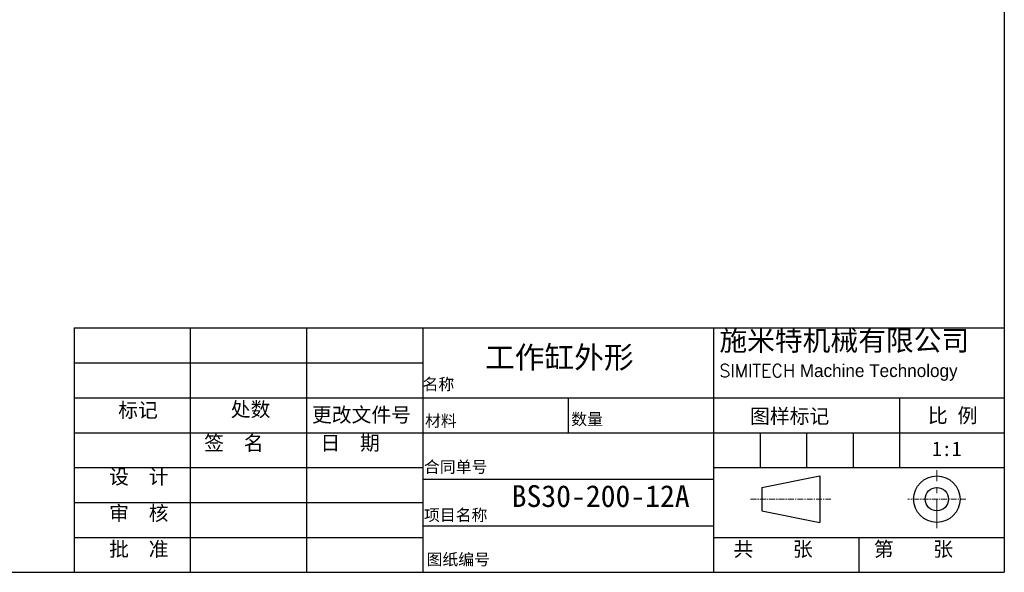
# Model space of a CAD drawing. Header units: millimetres. Extents: x 14831 to 16595, y 7520 to 8717.
# Tile 2 of 15: x 15528 to 16595, y 7520 to 8118. Entities that reach past the tile are written whole.
import ezdxf

# ---------------------------------------------------------------- set-up
doc = ezdxf.new("R2010")
doc.units = ezdxf.units.MM
doc.header["$MEASUREMENT"] = 0
doc.linetypes.add('CENTER', pattern=[50.8, 31.75, -6.35, 6.35, -6.35])
for name, color, linetype, lineweight in [('图层1', 7, 'Continuous', 25), ('图层2', 3, 'CENTER', 13), ('图层3', 2, 'Continuous', 13), ('图层4', 1, 'Continuous', 30)]:
    doc.layers.add(name, color=color, linetype=linetype, lineweight=lineweight)

msp = doc.modelspace()

# ---------------------------------------------------------------- linework, layer by layer
at = {"layer": '图层1'}
for p, q in [((15712.575, 7784.316), (15712.575, 7519.716)), ((15838.575, 7784.316), (15838.575, 7519.716)), ((15964.575, 7784.316), (15964.575, 7519.716)), ((16279.575, 7784.316), (16279.575, 7519.716)), ((15586.575, 7746.516), (15964.575, 7746.516)), ((15586.575, 7708.716), (16594.575, 7708.716)), ((16122.075, 7708.716), (16122.075, 7670.916)), ((16481.175, 7708.716), (16481.175, 7633.116)), ((15586.575, 7670.916), (16594.575, 7670.916)), ((16329.975, 7670.916), (16329.975, 7633.116)), ((16380.375, 7670.916), (16380.375, 7633.116)), ((16430.775, 7670.916), (16430.775, 7633.116)), ((15586.575, 7633.116), (15964.575, 7633.116)), ((16279.575, 7633.116), (16594.575, 7633.116)), ((15964.575, 7620.516), (16279.575, 7620.516)), ((16331.672, 7611.545), (16394.672, 7624.145)), ((16394.672, 7624.145), (16394.672, 7573.745)), ((16331.672, 7611.545), (16331.672, 7586.345)), ((15586.575, 7595.316), (15964.575, 7595.316)), ((16331.672, 7586.345), (16394.672, 7573.745)), ((15964.575, 7570.116), (16279.575, 7570.116)), ((15586.575, 7557.516), (15964.575, 7557.516)), ((16279.575, 7557.516), (16594.575, 7557.516)), ((16437.075, 7557.516), (16437.075, 7519.716))]:
    msp.add_line(p, q, dxfattribs=at)
for radius in [25.2, 12.6]:
    msp.add_circle((16521.465, 7598.945), radius, dxfattribs=at)
at = {"layer": '图层2'}
msp.add_line((16521.465, 7567.445), (16521.465, 7630.445), dxfattribs=at)
at = {"layer": '图层2', "ltscale": 0.2}
for p, q in [((16319.544, 7598.945), (16406.665, 7598.945)), ((16552.965, 7598.945), (16489.965, 7598.945))]:
    msp.add_line(p, q, dxfattribs=at)
at = {"layer": '图层4'}
for p, q in [((16594.575, 8716.716), (16594.575, 7519.716)), ((15586.575, 7784.316), (16594.575, 7784.316)), ((15586.575, 7784.316), (15586.575, 7519.716)), ((14830.575, 7519.716), (16594.575, 7519.716))]:
    msp.add_line(p, q, dxfattribs=at)

# ---------------------------------------------------------------- texts
at = {"layer": '图层3', "attachment_point": 1}
for s, insert, char_height, width in [('{\\fSimSun|b0|i0|c134|p54;气动元件安装空间}', (15438.888, 8028.258), 15, 43.80935), ('{\\fLiSu|b0|i0|c134|p49;施米特机械有限公司\\P\\Ftxt.shx|c0;\\H0.6286x;SIMITECH\\fLiSu|b0|i0|c134|p49; Machine Technology}', (16285.833, 7781.82), 22.05, 327.49517), ('{\\f宋体|b0|i0|c134|p54;BS30-200-12A}', (16060.783, 7614.065), 23.625, 172.16267)]:
    msp.add_mtext(s, dxfattribs=dict(at, insert=insert, char_height=char_height, width=width))
for s, insert, char_height in [('{\\f隶书|b0|i0|c134|p49;\\C2;工作缸外形}', (16031.86, 7764.36), 23.625), ('{\\f宋体|b0|i0|c134|p54;名称}', (15964.235, 7729.76), 12.6), ('{\\f宋体|b0|i0|c134|p54;标记}', (15634.427, 7703.253), 15.75), ('{\\f宋体|b0|i0|c134|p54;处数}', (15756.339, 7704.066), 15.75), ('{\\f宋体|b0|i0|c134|p54;更改文件号}', (15844.346, 7698.182), 15.75), ('{\\fSimSun|b0|i0|c134|p54;数量}', (16125.282, 7691.894), 12.6), ('{\\f宋体|b0|i0|c134|p54;图样标记}', (16319.012, 7696.683), 15.75), ('{\\f宋体|b0|i0|c134|p54;比 例}', (16511.758, 7697.406), 15.75), ('{\\f宋体|b0|i0|c134|p54;材料}', (15966.895, 7690.123), 12.6), ('{\\f宋体|b0|i0|c134|p54;签  名}', (15727.577, 7667.529), 15.75), ('{\\f宋体|b0|i0|c134|p54;日  期}', (15853.577, 7667.705), 15.75), ('{\\f宋体|b0|i0|c134|p54;1:1}', (16516.17, 7661.365), 15.75), ('{\\fSimSun|b0|i0|c134|p54;合同单号}', (15965.747, 7640.205), 12.6), ('{\\f宋体|b0|i0|c134|p54;设  计}', (15624.569, 7631.054), 15.75), ('{\\f宋体|b0|i0|c134|p54;审  核}', (15624.569, 7591.589), 15.75), ('{\\fSimSun|b0|i0|c134|p54;项目名称}', (15965.747, 7588.058), 12.6), ('{\\fSimSun|b0|i0|c134|p54;批  准}', (15624.569, 7552.711), 15.75), ('{\\f宋体|b0|i0|c134|p54;共    张}', (16301.155, 7552.721), 15.75), ('{\\f宋体|b0|i0|c134|p54;第    张}', (16453.225, 7552.721), 15.75), ('{\\fSimSun|b0|i0|c134|p54;图纸编号}', (15968.529, 7539.972), 12.6)]:
    msp.add_mtext(s, dxfattribs=dict(at, insert=insert, char_height=char_height))

doc.saveas('drawing.dxf')
